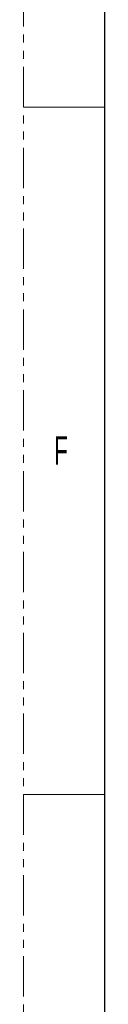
# Model space of a CAD drawing. Header units: millimetres. Extents: x 0 to 1118, y 0 to 864.
# Tile 5 of 156: x 0 to 13, y 507 to 661. Entities that reach past the tile are written whole.
import ezdxf

# ---------------------------------------------------------------- set-up
doc = ezdxf.new("R2010")
doc.units = ezdxf.units.MM
doc.linetypes.add('PHANTOM', pattern=[12.7, 6.35, -1.27, 1.27, -1.27, 1.27, -1.27])
doc.styles.add('SLDTEXTSTYLE0', font='TXT', dxfattribs={"width": 0.6})

msp = doc.modelspace()

# ---------------------------------------------------------------- linework, layer by layer
at = {"color": 7, "linetype": 'PHANTOM', "lineweight": 0}
msp.add_line((0, 0), (0, 863.6), dxfattribs=at)
at = {"color": 7, "linetype": 'Continuous', "lineweight": 30}
msp.add_line((12.7, 838.2), (12.7, 25.4), dxfattribs=at)
at = {"color": 7, "linetype": 'Continuous', "lineweight": 0}
for p, q in [((0, 647.7), (12.7, 647.7)), ((0, 539.75), (12.7, 539.75))]:
    msp.add_line(p, q, dxfattribs=at)

# ---------------------------------------------------------------- texts
at = {"color": 7, "linetype": 'Continuous', "lineweight": 0, "insert": (4.79, 596), "char_height": 4.45, "attachment_point": 1, "style": 'SLDTEXTSTYLE0'}
msp.add_mtext('F', dxfattribs=at)

doc.saveas('drawing.dxf')
